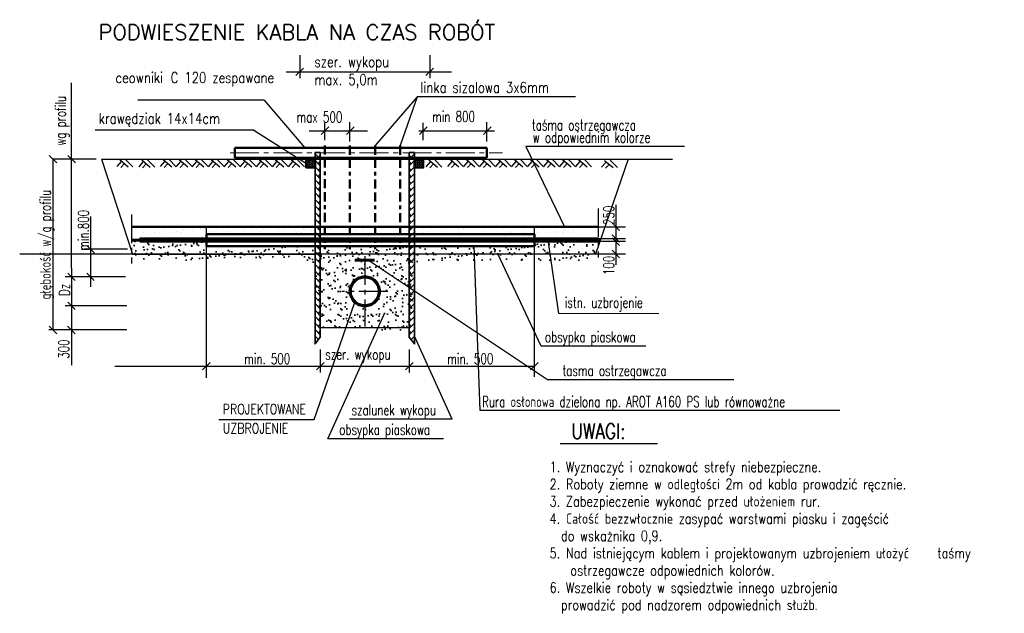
# Model space of a CAD drawing. Extents: x 86 to 222, y 46 to 61.
# Tile 2 of 2: x 196 to 222, y 46 to 61. Entities that reach past the tile are written whole.
import ezdxf
from ezdxf.enums import TextEntityAlignment as Align

# ---------------------------------------------------------------- set-up
doc = ezdxf.new("R2010")
doc.units = 0
doc.header["$MEASUREMENT"] = 0
for name, pattern in [('ACAD_ISO10W100', [18.5, 12, -3, 0.5, -3]), ('ACAD_ISO11W100', [33.5, 12, -3, 12, -3, 0.5, -3]), ('CENTER2', [1.125, 0.75, -0.125, 0.125, -0.125])]:
    doc.linetypes.add(name, pattern=pattern)
doc.layers.get('0').update_dxf_attribs({"linetype": 'CONTINUOUS'})
for name, color, linetype, lineweight in [('_TB-PUNKTY', 84, 'CONTINUOUS', 35), ('_TB-wymiary', 4, 'CONTINUOUS', 25), ('_TB_WODOCIĄG', 150, 'ACAD_ISO10W100', 70), ('RURY_O_5', 71, 'CONTINUOUS', 50), ('TB-CIEPŁOCIĄG', 211, 'CONTINUOUS', 60)]:
    doc.layers.add(name, color=color, linetype=linetype, lineweight=lineweight)
doc.layers.add('Opisy0_35', color=71, linetype='CONTINUOUS')
doc.layers.add('OSIE', color=41, linetype='CENTER2')
doc.styles.add('ROMANS', font='romans.shx', dxfattribs={"width": 0.8, "height": 0.1})

# ---------------------------------------------------------------- blocks, each defined once
blk = doc.blocks.new('*X0')
at = {"color": 0, "linetype": 'Continuous'}
for p, q in [((72.92, 113.64), (72.92, 113.64)), ((74.72, 113.12), (74.72, 113.12)), ((75.9, 113.54), (75.9, 113.54)), ((78.67, 113.13), (78.67, 113.13)), ((80.82, 113.65), (80.82, 113.65)), ((82.63, 113.13), (82.63, 113.13)), ((82.69, 112.82), (82.69, 112.82)), ((83.35, 112.91), (83.35, 112.91)), ((84.38, 113.04), (84.38, 113.04)), ((85.9, 113.6), (85.9, 113.6)), ((86.11, 113.27), (86.11, 113.27)), ((86.13, 113.39), (86.13, 113.39)), ((86.58, 113.14), (86.58, 113.14)), ((86.77, 113.36), (86.77, 113.36)), ((87.8, 113.49), (87.8, 113.49)), ((90.54, 113.15), (90.54, 113.15)), ((91.06, 113.49), (91.06, 113.49)), ((94.49, 113.16), (94.49, 113.16)), ((94.72, 112.81), (94.72, 112.81)), ((96.14, 113.45), (96.14, 113.45)), ((96.37, 113.23), (96.37, 113.23)), ((97.96, 112.8), (97.96, 112.8)), ((98.45, 113.16), (98.45, 113.16)), ((101.3, 113.33), (101.3, 113.33)), ((101.39, 112.92), (101.39, 112.92)), ((102.4, 113.17), (102.4, 113.17)), ((104.72, 112.96), (104.72, 112.96)), ((106.36, 113.18), (106.36, 113.18)), ((106.38, 113.29), (106.38, 113.29)), ((106.61, 113.08), (106.61, 113.08)), ((107.79, 112.84), (107.79, 112.84)), ((107.97, 112.95), (107.97, 112.95)), ((108.45, 112.92), (108.45, 112.92)), ((109.48, 113.06), (109.48, 113.06)), ((110.31, 113.18), (110.31, 113.18)), ((111.21, 113.29), (111.21, 113.29)), ((111.4, 113.07), (111.4, 113.07)), ((111.53, 113.18), (111.53, 113.18)), ((111.87, 113.37), (111.87, 113.37)), ((112.9, 113.51), (112.9, 113.51)), ((114.27, 113.19), (114.27, 113.19)), ((114.72, 113.11), (114.72, 113.11)), ((116.62, 113.13), (116.62, 113.13)), ((116.85, 112.92), (116.85, 112.92)), ((117.97, 113.1), (117.97, 113.1)), ((118.22, 113.2), (118.22, 113.2)), ((121.4, 113.22), (121.4, 113.22)), ((121.77, 113.02), (121.77, 113.02)), ((122.18, 113.21), (122.18, 113.21)), ((124.72, 113.26), (124.72, 113.26)), ((126.13, 113.21), (126.13, 113.21)), ((126.85, 112.98), (126.85, 112.98)), ((127.97, 113.25), (127.97, 113.25)), ((130.09, 113.22), (130.09, 113.22)), ((131.4, 113.37), (131.4, 113.37)), ((132.01, 112.87), (132.01, 112.87)), ((132.89, 112.85), (132.89, 112.85)), ((133.55, 112.94), (133.55, 112.94)), ((134.04, 113.23), (134.04, 113.23)), ((134.58, 113.08), (134.58, 113.08)), ((134.73, 113.41), (134.73, 113.41)), ((136.31, 113.3), (136.31, 113.3)), ((136.97, 113.39), (136.97, 113.39)), ((137.09, 112.82), (137.09, 112.82)), ((137.98, 113.4), (137.98, 113.4)), ((138, 113.53), (138, 113.53)), ((138, 113.23), (138, 113.23)), ((141.41, 113.52), (141.41, 113.52)), ((141.95, 113.24), (141.95, 113.24)), ((144.73, 113.56), (144.73, 113.56)), ((145.9, 113.25), (145.9, 113.25)), ((147.98, 113.55), (147.98, 113.55)), ((149.86, 113.26), (149.86, 113.26)), ((151.38, 113.57), (151.38, 113.57)), ((153.81, 113.26), (153.81, 113.26)), ((157.77, 113.27), (157.77, 113.27)), ((157.99, 112.87), (157.99, 112.87)), ((158.65, 112.96), (158.65, 112.96)), ((159.69, 113.09), (159.69, 113.09)), ((161.41, 113.32), (161.41, 113.32)), ((162.07, 113.41), (162.07, 113.41)), ((163.1, 113.54), (163.1, 113.54)), ((71.38, 112.47), (71.38, 112.47)), ((74.71, 112.51), (74.71, 112.51)), ((77, 112.53), (77, 112.53)), ((77.96, 112.5), (77.96, 112.5)), ((79.27, 112.37), (79.27, 112.37)), ((79.93, 112.46), (79.93, 112.46)), ((80.96, 112.59), (80.96, 112.59)), ((81.39, 112.62), (81.39, 112.62)), ((82.08, 112.49), (82.08, 112.49)), ((82.32, 112.27), (82.32, 112.27)), ((84.71, 112.66), (84.71, 112.66)), ((87.24, 112.37), (87.24, 112.37)), ((87.96, 112.65), (87.96, 112.65)), ((91.39, 112.77), (91.39, 112.77)), ((92.32, 112.33), (92.32, 112.33)), ((97.48, 112.22), (97.48, 112.22)), ((104.37, 112.39), (104.37, 112.39)), ((105.03, 112.47), (105.03, 112.47)), ((106.07, 112.61), (106.07, 112.61)), ((127.09, 112.76), (127.09, 112.76)), ((129.47, 112.4), (129.47, 112.4)), ((130.13, 112.49), (130.13, 112.49)), ((131.17, 112.63), (131.17, 112.63)), ((136.45, 112.22), (136.45, 112.22)), ((137.33, 112.61), (137.33, 112.61)), ((139.77, 112.27), (139.77, 112.27)), ((142.25, 112.71), (142.25, 112.71)), ((143.02, 112.25), (143.02, 112.25)), ((146.45, 112.37), (146.45, 112.37)), ((147.33, 112.67), (147.33, 112.67)), ((147.57, 112.45), (147.57, 112.45)), ((149.77, 112.42), (149.77, 112.42)), ((152.49, 112.55), (152.49, 112.55)), ((153.02, 112.4), (153.02, 112.4)), ((154.57, 112.42), (154.57, 112.42)), ((155.23, 112.51), (155.23, 112.51)), ((156.27, 112.64), (156.27, 112.64)), ((156.45, 112.52), (156.45, 112.52)), ((157.57, 112.51), (157.57, 112.51)), ((157.8, 112.3), (157.8, 112.3)), ((159.78, 112.57), (159.78, 112.57))]:
    blk.add_line(p, q, dxfattribs=at)

msp = doc.modelspace()

# ---------------------------------------------------------------- hatches: boundary and pattern name
h = msp.add_hatch()
h.set_pattern_fill('AR-HBONE', color=256, scale=0.03, style=0)
h.set_pattern_definition([(45, (110.46574, 0.43303), (1e-17, 0.16970563), [0.36, -0.12]), (135, (110.55059, 0.51788), (1e-17, 0.16970563), [0.36, -0.12])])
h.paths.add_polyline_path([(203.72, 57.742), (203.857, 57.742), (203.857, 52.932), (203.72, 52.751)])
h = msp.add_hatch()
h.set_pattern_fill('AR-HBONE', color=256, scale=0.03, style=0)
h.set_pattern_definition([(135, (299.56792, 0.43303), (-1e-17, 0.16970563), [0.36, -0.12]), (45, (299.48307, 0.51788), (-1e-17, 0.16970563), [0.36, -0.12])])
h.paths.add_polyline_path([(206.313, 57.742), (206.176, 57.742), (206.176, 52.932), (206.313, 52.751)])
at = {"layer": '_TB-PUNKTY'}
h = msp.add_hatch(dxfattribs=at)
h.set_pattern_fill('AR-SAND', color=256, scale=0.16, style=0)
h.set_pattern_definition([(37.5, (110.46574, 0.43122), (-0.01007894, 0.3082918), [0, -0.2432, 0, -0.272, 0, -0.26]), (7.5, (110.46574, 0.43122), (0.2831643, 0.4515434), [0, -0.1312, 0, -0.2192, 0, -0.084]), (327.5, (110.26894, 0.43122), (0.4982627, 0.00090545), [0, -0.08, 0, -0.288, 0, -0.376]), (317.5, (110.26894, 0.43122), (0.4809803, 0.1404281), [0, -0.04, 0, -0.1888, 0, -0.216])])
h.paths.add_polyline_path([(203.594, 55.302), (200.888, 55.302), (200.888, 55.422), (199.154, 55.422), (199.154, 55.461), (198.921, 55.461), (199.019, 54.934), (203.638, 54.933)])
h.paths.add_polyline_path([(204.667, 55.302), (203.594, 55.302), (203.638, 54.933), (203.857, 53.122), (206.178, 53.122), (206.44, 55.302), (204.667, 55.302), (204.827, 54.451, -0.577868), (205.395, 54.124, -1), (204.639, 54.124, -0.267533), (204.827, 54.451)])
h.paths.add_polyline_path([(207.867, 55.302), (206.44, 55.302), (206.396, 54.933), (207.88, 54.933)])
h.paths.add_polyline_path([(211.106, 55.423), (209.439, 55.423), (209.439, 55.302), (207.867, 55.302), (207.88, 54.933), (211.014, 54.934)])
at = {"layer": '_TB-wymiary'}
h = msp.add_hatch(dxfattribs=at)
h.set_pattern_fill('ZIGZAG', color=256, scale=0.25, style=0)
h.set_pattern_definition([(0, (0.39928, 0.431224), (0.03125, 0.03125), [0.03125, -0.03125]), (90, (0.43053, 0.431224), (-0.03125, 0.03125), [0.03125, -0.03125])])
h.paths.add_polyline_path([(203.72, 57.607), (203.49, 57.607), (203.49, 57.35), (203.72, 57.35)])
h = msp.add_hatch(dxfattribs=at)
h.set_pattern_fill('ZIGZAG', color=256, scale=0.25, style=0)
h.set_pattern_definition([(0, (3.222313, 0.431224), (0.03125, 0.03125), [0.03125, -0.03125]), (90, (3.253563, 0.431224), (-0.03125, 0.03125), [0.03125, -0.03125])])
h.paths.add_polyline_path([(206.543, 57.607), (206.313, 57.607), (206.313, 57.35), (206.543, 57.35)])

# ---------------------------------------------------------------- linework, layer by layer
for p, q in [((203.321, 60.288), (203.321, 59.685)), ((206.711, 60.288), (206.711, 59.685)), ((202.963, 59.85), (207.276, 59.85)), ((203.222, 59.751), (203.42, 59.949)), ((206.612, 59.751), (206.81, 59.949)), ((197.371, 57.77), (197.371, 59.559)), ((202.393, 59.113), (199.097, 59.113)), ((202.393, 59.113), (203.452, 57.866)), ((206.381, 59.195), (205.284, 57.925)), ((206.381, 59.195), (205.939, 57.925)), ((210.51, 59.195), (206.381, 59.195)), ((204.629, 58.033), (204.629, 58.534)), ((208.202, 58.033), (208.202, 58.534)), ((202.12, 58.328), (197.991, 58.328)), ((202.12, 58.328), (203.493, 57.462)), ((203.565, 58.314), (205.09, 58.314)), ((203.88, 58.215), (204.078, 58.413)), ((203.974, 58.065), (203.974, 58.516)), ((204.542, 58.215), (204.74, 58.413)), ((206.422, 58.314), (208.397, 58.314)), ((206.441, 58.215), (206.639, 58.413)), ((206.535, 58.065), (206.535, 58.516)), ((208.115, 58.215), (208.313, 58.413)), ((197.371, 57.572), (197.371, 57.77)), ((209.219, 57.903), (210.225, 55.809)), ((213.348, 57.903), (209.219, 57.903)), ((196.986, 57.473), (196.788, 57.671)), ((196.887, 57.572), (196.887, 53.117)), ((198.016, 57.572), (196.887, 57.572)), ((197.473, 57.473), (197.275, 57.671)), ((197.371, 54.725), (197.371, 57.572)), ((198.15, 57.572), (198.904, 57.572)), ((198.663, 57.511), (198.552, 57.383)), ((198.629, 57.562), (198.851, 57.375)), ((198.774, 57.571), (198.97, 57.375)), ((198.904, 57.572), (211.812, 57.572)), ((199.234, 57.503), (199.123, 57.375)), ((199.2, 57.554), (199.422, 57.366)), ((199.345, 57.562), (199.541, 57.366)), ((199.796, 57.511), (199.685, 57.383)), ((199.762, 57.562), (199.984, 57.375)), ((199.907, 57.571), (200.103, 57.375)), ((200.214, 57.511), (200.103, 57.383)), ((200.18, 57.562), (200.401, 57.375)), ((200.325, 57.571), (200.521, 57.375)), ((200.631, 57.511), (200.52, 57.383)), ((200.597, 57.562), (200.819, 57.375)), ((200.742, 57.571), (200.938, 57.375)), ((201.048, 57.511), (200.938, 57.383)), ((201.014, 57.562), (201.236, 57.375)), ((201.159, 57.571), (201.356, 57.375)), ((201.466, 57.511), (201.355, 57.383)), ((201.432, 57.562), (201.654, 57.375)), ((201.577, 57.571), (201.773, 57.375)), ((201.883, 57.511), (201.772, 57.383)), ((201.849, 57.562), (202.071, 57.375)), ((201.994, 57.571), (202.19, 57.375)), ((202.301, 57.511), (202.19, 57.383)), ((202.267, 57.562), (202.488, 57.375)), ((202.412, 57.571), (202.608, 57.375)), ((202.718, 57.511), (202.607, 57.383)), ((202.684, 57.562), (202.906, 57.375)), ((202.829, 57.571), (203.025, 57.375)), ((203.135, 57.511), (203.025, 57.383)), ((203.101, 57.562), (203.323, 57.375)), ((203.246, 57.571), (203.443, 57.375)), ((206.722, 57.503), (206.611, 57.375)), ((206.688, 57.554), (206.909, 57.366)), ((206.833, 57.562), (207.029, 57.366)), ((207.284, 57.511), (207.173, 57.383)), ((207.25, 57.562), (207.472, 57.375)), ((207.395, 57.571), (207.591, 57.375)), ((207.702, 57.511), (207.591, 57.383)), ((207.668, 57.562), (207.889, 57.375)), ((207.813, 57.571), (208.009, 57.375)), ((208.119, 57.511), (208.008, 57.383)), ((208.085, 57.562), (208.307, 57.375)), ((208.23, 57.571), (208.426, 57.375)), ((208.536, 57.511), (208.426, 57.383)), ((208.502, 57.562), (208.724, 57.375)), ((208.647, 57.571), (208.844, 57.375)), ((208.954, 57.511), (208.843, 57.383)), ((208.92, 57.562), (209.141, 57.375)), ((209.065, 57.571), (209.261, 57.375)), ((209.371, 57.511), (209.26, 57.383)), ((209.337, 57.562), (209.559, 57.375)), ((209.482, 57.571), (209.678, 57.375)), ((209.789, 57.511), (209.678, 57.383)), ((209.754, 57.562), (209.976, 57.375)), ((209.899, 57.571), (210.096, 57.375)), ((210.206, 57.511), (210.095, 57.383)), ((210.172, 57.562), (210.394, 57.375)), ((210.317, 57.571), (210.513, 57.375)), ((210.623, 57.511), (210.512, 57.383)), ((210.589, 57.562), (210.811, 57.375)), ((210.734, 57.571), (210.93, 57.375)), ((211.267, 57.538), (211.489, 57.351)), ((211.412, 57.547), (211.609, 57.351)), ((211.812, 57.572), (213.041, 57.572)), ((198.749, 57.46), (198.655, 57.358)), ((199.319, 57.451), (199.225, 57.349)), ((199.882, 57.46), (199.788, 57.358)), ((200.299, 57.46), (200.205, 57.358)), ((200.716, 57.46), (200.623, 57.358)), ((201.134, 57.46), (201.04, 57.358)), ((201.551, 57.46), (201.457, 57.358)), ((201.969, 57.46), (201.875, 57.358)), ((202.386, 57.46), (202.292, 57.358)), ((202.803, 57.46), (202.709, 57.358)), ((203.221, 57.46), (203.127, 57.358)), ((206.807, 57.451), (206.713, 57.349)), ((207.37, 57.46), (207.276, 57.358)), ((207.787, 57.46), (207.693, 57.358)), ((208.204, 57.46), (208.11, 57.358)), ((208.622, 57.46), (208.528, 57.358)), ((209.039, 57.46), (208.945, 57.358)), ((209.456, 57.46), (209.363, 57.358)), ((209.874, 57.46), (209.78, 57.358)), ((210.291, 57.46), (210.197, 57.358)), ((210.709, 57.46), (210.615, 57.358)), ((211.301, 57.487), (211.191, 57.359)), ((211.387, 57.436), (211.293, 57.334)), ((211.561, 56.381), (211.561, 54.817)), ((197.866, 56.078), (197.866, 54.243)), ((200.888, 51.866), (200.888, 55.809)), ((209.439, 51.894), (209.439, 55.809)), ((211.099, 55.809), (211.815, 55.809)), ((211.66, 55.71), (211.462, 55.908)), ((211.096, 55.502), (211.813, 55.502)), ((211.66, 55.403), (211.462, 55.601)), ((211.66, 55.324), (211.462, 55.522)), ((198.83, 55.22), (197.701, 55.22)), ((197.968, 55.121), (197.77, 55.319)), ((208.022, 51.018), (207.867, 55.302)), ((210.072, 53.546, -0.02), (209.805, 55.41)), ((211.813, 55.423), (211.096, 55.423)), ((211.66, 54.998), (211.462, 55.196)), ((206.403, 55.097), (196.02, 55.097)), ((209.615, 52.697), (208.485, 55.102)), ((211.815, 55.097), (211.029, 55.097)), ((197.371, 54.725), (197.371, 53.612)), ((209.778, 51.819), (205.114, 54.926)), ((198.777, 54.502), (197.206, 54.502)), ((197.47, 54.403), (197.272, 54.601)), ((198.774, 54.502), (197.698, 54.502)), ((197.965, 54.403), (197.767, 54.601)), ((198.817, 53.746), (197.206, 53.746)), ((197.47, 53.647), (197.272, 53.845)), ((197.47, 53.647), (197.272, 53.845)), ((203.697, 50.781), (204.745, 53.812)), ((197.371, 53.612), (197.371, 53.117)), ((204.05, 50.28), (205.533, 53.545)), ((212.687, 53.539, -0.02), (210.075, 53.546, -0.02)), ((196.986, 53.018), (196.788, 53.216)), ((197.464, 53.018), (197.266, 53.216)), ((203.857, 53.185), (206.176, 53.185)), ((198.814, 53.117), (196.778, 53.117)), ((198.163, 53.117), (197.206, 53.117)), ((197.371, 53.117), (197.371, 52.199)), ((207.299, 50.791), (206.313, 52.956)), ((212.341, 52.697), (209.615, 52.697)), ((203.857, 52.611), (203.857, 52.008)), ((206.178, 52.611), (206.178, 52.008)), ((198.501, 52.173), (209.439, 52.173)), ((200.784, 52.074), (200.982, 52.272)), ((203.758, 52.074), (203.956, 52.272)), ((206.079, 52.074), (206.277, 52.272)), ((209.34, 52.074), (209.538, 52.272)), ((214.638, 51.819), (209.778, 51.819)), ((217.406, 51.018), (208.022, 51.018)), ((201.208, 50.781, -0.02), (203.697, 50.781)), ((207.299, 50.791), (204.622, 50.791)), ((207.069, 50.28), (204.05, 50.28))]:
    msp.add_line(p, q)
for points in [[(198.15, 57.572), (198.957, 55.097), (203.72, 55.097)], [(211.884, 57.572), (211.029, 55.097), (206.313, 55.097)]]:
    msp.add_lwpolyline(points)
at = {"layer": '_TB-PUNKTY'}
for points in [[(203.72, 57.742), (203.857, 57.742), (203.857, 52.932), (203.72, 52.751)], [(206.313, 57.742), (206.176, 57.742), (206.176, 52.932), (206.313, 52.751)]]:
    msp.add_lwpolyline(points, close=True, dxfattribs=at)
at = {"layer": '_TB_WODOCIĄG'}
msp.add_circle((205.017, 54.124), 0.378, dxfattribs=at)
at = {"layer": 'Opisy0_35'}
msp.add_line((210.108, 50.151), (212.649, 50.151), dxfattribs=at)
at = {"layer": 'OSIE'}
for p, q in [((211.099, 56.289), (211.099, 55.006)), ((198.932, 56.13), (198.932, 54.848)), ((205.017, 55.04), (205.017, 53.211)), ((205.614, 54.124), (204.42, 54.124))]:
    msp.add_line(p, q, dxfattribs=at)
at = {"layer": 'RURY_O_5', "linetype": 'Continuous'}
for p, q in [((201.631, 57.866), (208.202, 57.866)), ((201.631, 57.607), (208.202, 57.607)), ((198.932, 55.809), (211.099, 55.809))]:
    msp.add_line(p, q, dxfattribs=at)
at = {"layer": 'RURY_O_5'}
for p, q in [((201.631, 57.866), (201.631, 57.607)), ((208.202, 57.866), (208.202, 57.607)), ((211.096, 55.502), (199.154, 55.502)), ((199.154, 55.502), (199.154, 55.422)), ((200.888, 55.619), (209.439, 55.619)), ((200.888, 55.619), (200.888, 55.302)), ((209.439, 55.302), (209.439, 55.619)), ((211.096, 55.502), (211.096, 55.423)), ((211.096, 55.423), (199.154, 55.422)), ((200.888, 55.302), (209.439, 55.302))]:
    msp.add_line(p, q, dxfattribs=at)
at = {"layer": 'RURY_O_5', "linetype": 'ACAD_ISO11W100', "ltscale": 0.02}
for p, q in [((203.974, 57.931), (203.974, 55.226)), ((204.629, 57.925), (204.629, 55.22)), ((205.284, 57.925), (205.284, 55.22)), ((205.939, 57.925), (205.939, 55.22))]:
    msp.add_line(p, q, dxfattribs=at)
at = {"layer": 'RURY_O_5', "linetype": 'CENTER2', "lineweight": 20}
msp.add_line((201.508, 57.737), (208.611, 57.737), dxfattribs=at)
at = {"layer": 'RURY_O_5'}
for points in [[(203.72, 57.607), (203.49, 57.607), (203.49, 57.35), (203.72, 57.35)], [(206.543, 57.607), (206.313, 57.607), (206.313, 57.35), (206.543, 57.35)]]:
    msp.add_lwpolyline(points, close=True, dxfattribs=at)
at = {"layer": 'TB-CIEPŁOCIĄG'}
msp.add_line((198.932, 55.461), (211.155, 55.461), dxfattribs=at)
at = {"layer": 'TB-CIEPŁOCIĄG', "linetype": 'Continuous'}
msp.add_line((204.759, 54.936), (205.274, 54.936), dxfattribs=at)

# ---------------------------------------------------------------- block references
at = {"xscale": 0.131999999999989, "yscale": 0.131999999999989, "zscale": 0.131999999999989}
msp.add_blockref('*X0', (189.375, 40.807), dxfattribs=at)

# ---------------------------------------------------------------- texts
at = {"layer": 'Opisy0_35', "style": 'ROMANS', "width": 0.7}
msp.add_text('wg profilu', height=0.28, rotation=90, dxfattribs=at).set_placement((197.122, 58.572, -0.04), align=Align.MIDDLE)
for s, p in [('max 500', (203.835, 58.671, -0.04)), ('min 800', (207.33, 58.688, -0.04)), ('min. 500', (202.473, 52.371, -0.04)), ('min. 500', (207.768, 52.371, -0.04))]:
    msp.add_text(s, height=0.28, dxfattribs=at).set_placement(p, align=Align.MIDDLE)
at = {"layer": 'Opisy0_35', "style": 'ROMANS'}
for s, height, width, p in [('taśma ostrzegawcza', 0.28, 0.7, (209.373, 58.323)), ('w odpowiednim kolorze', 0.28, 0.7, (209.395, 58.002)), ('istn. uzbrojenie', 0.28, 0.7, (210.232, 53.694)), ('obsypka piaskowa', 0.28, 0.7, (209.714, 52.796)), ('szer. wykopu', 0.28, 0.7, (203.986, 52.342)), ('tasma ostrzegawcza', 0.28, 0.7, (210.171, 51.918)), ('Rura osłonowa dzielona np. AROT A160 PS lub równoważne', 0.28, 0.7, (208.075, 51.106)), ('PROJEKTOWANE', 0.2625, 0.8, (201.314, 50.921, -0.02)), ('szalunek wykopu', 0.28, 0.7, (204.672, 50.89)), ('UZBROJENIE', 0.2625, 0.8, (201.314, 50.42, -0.02)), ('obsypka piaskowa', 0.28, 0.7, (204.352, 50.379))]:
    msp.add_text(s, height=height, dxfattribs=dict(at, width=width)).set_placement(p)
at = {"layer": 'Opisy0_35', "style": 'ROMANS', "width": 0.7}
for s, p in [('głębokość w/g profilu', (196.689, 55.344)), ('250', (211.377, 56.108)), ('min.800', (197.681, 55.715)), ('100', (211.377, 54.799)), ('Dz', (197.185, 54.163)), ('300', (197.169, 52.617))]:
    msp.add_text(s, height=0.28, rotation=90, dxfattribs=at).set_placement(p, align=Align.MIDDLE_CENTER)
at = {"layer": 'Opisy0_35', "style": 'ROMANS', "width": 0.8}
msp.add_text('UWAGI:', height=0.4, dxfattribs=at).set_placement((210.403, 50.676), align=Align.TOP_LEFT)
at = {"layer": 'Opisy0_35', "attachment_point": 1, "style": 'ROMANS'}
for s, insert, char_height, width in [('szer. wykopu\\Pmax. 5,0m', (203.704, 60.253), 0.28, 4.47), ('linka sizalowa 3x6mm', (206.468, 59.584), 0.28, 4.47), ('krawędziak 14x14cm', (198.078, 58.774), 0.28, 4.47), ('1. Wyznaczyć i oznakować strefy niebezpieczne. \\P2. Roboty ziemne w odległości 2m od kabla prowadzić ręcznie. \\P3. Zabezpieczenie wykonać przed ułożeniem rur.  \\P4. Całość bezzwłocznie zasypać warstwami piasku i zagęścić\\P  do wskażnika 0,9. \\P\\pi-0.54,l0.54;5. Nad istniejącym kablem i projektowanym uzbrojeniem ułożyć     taśmy ostrzegawcze odpowiednich kolorów. \\P\\pi0,l0;6. Wszelkie roboty w sąsiedztwie innego uzbrojenia \\P  prowadzić pod nadzorem odpowiednich służb.', (209.835, 49.681), 0.27, 11.91037)]:
    msp.add_mtext(s, dxfattribs=dict(at, insert=insert, char_height=char_height, width=width))
at = {"layer": 'Opisy0_35', "insert": (200.586, 59.839), "char_height": 0.28, "width": 4.47, "attachment_point": 2, "line_spacing_factor": 0.8, "style": 'ROMANS'}
msp.add_mtext('ceowniki{\\Ftxt.shx; C} 120 zespawane', dxfattribs=at)
at = {"layer": 'RURY_O_5', "style": 'ROMANS'}
msp.add_text('PODWIESZENIE KABLA NA CZAS ROBÓT', height=0.4, dxfattribs=at).set_placement((198.077, 61.081, -0.02), align=Align.TOP_LEFT)

doc.saveas('drawing.dxf')
